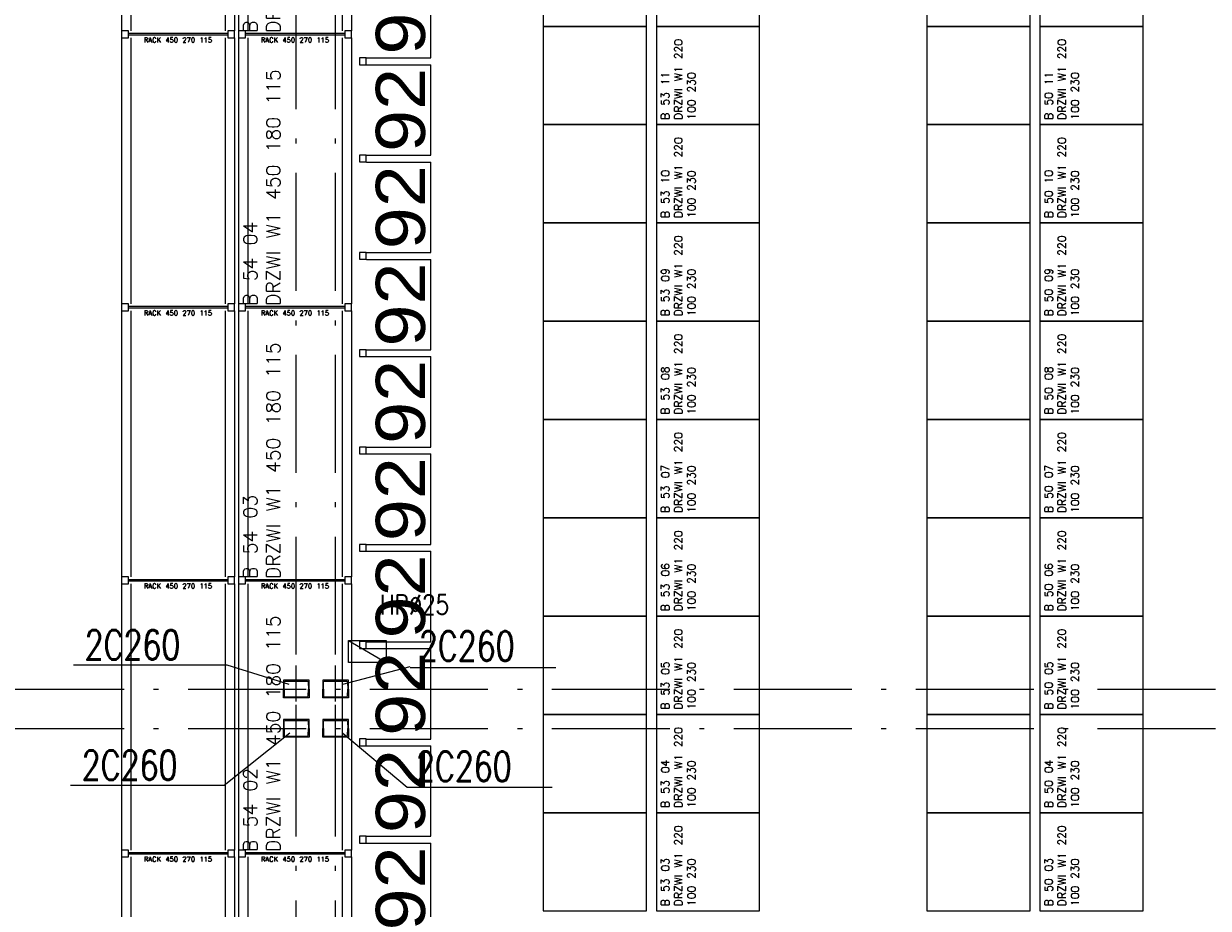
# Model space of a CAD drawing. Extents: x 153948 to 285449, y -89387 to -60195.
# Tile 37 of 101: x 253843 to 255048, y -80463 to -79563. Entities that reach past the tile are written whole.
import ezdxf
from ezdxf.enums import TextEntityAlignment as Align

# ---------------------------------------------------------------- set-up
doc = ezdxf.new("R2010")
doc.units = 0
doc.header["$LTSCALE"] = 100
doc.header["$MEASUREMENT"] = 0
doc.header["$PDMODE"] = 1
doc.linetypes.add('ACAD_ISO10W100', pattern=[18.5, 12, -3, 0.5, -3])
doc.layers.get('0').update_dxf_attribs({"linetype": 'CONTINUOUS'})
doc.layers.get('DEFPOINTS').update_dxf_attribs({"linetype": 'CONTINUOUS'})
for name, color, linetype in [('1', 2, 'CONTINUOUS'), ('A-ARM', 2, 'CONTINUOUS'), ('G DRZWI 220', 5, 'CONTINUOUS'), ('K-STA', 2, 'CONTINUOUS'), ('OSIE', 8, 'ACAD_ISO10W100'), ('R-----OP', 2, 'CONTINUOUS'), ('R450', 1, 'CONTINUOUS'), ('RS Minimasa VBA', 7, 'CONTINUOUS'), ('RS REGAŁY', 7, 'CONTINUOUS'), ('TEXT', 11, 'CONTINUOUS')]:
    doc.layers.add(name, color=color, linetype=linetype)
doc.styles.add('arial', font='arial.ttf', dxfattribs={"width": 1.1})
doc.styles.add('DYBY-NORMALNY-0-8-N', font='ROMANS.SHX', dxfattribs={"width": 0.8})
doc.styles.get("Standard").update_dxf_attribs({"font": 'txt.shx'})
doc.styles.add('TXT3', font='SIMPLEX.SHX', dxfattribs={"width": 0.75, "height": 40})
doc.dimstyles.new('srodek', dxfattribs={"dimscale": 100, "dimtxt": 0.5, "dimasz": 0.002, "dimexe": 0, "dimexo": 0, "dimgap": 0.05, "dimtad": 1, "dimjust": 2, "dimrnd": 0.5, "dimzin": 12, "dimtxsty": 'arial', "dimblk": 'ARCHTICK', "dimcen": 0.002, "dimclrt": 7, "dimazin": 0, "dimtfac": 1, "dimtix": 1, "dimtofl": 0, "dimtmove": 2, "dimatfit": 3, "dimldrblk": 'DOT', "dimfxl": 1, "dimtolj": 1, "dimtzin": 0, "dimarcsym": 0})

# ---------------------------------------------------------------- blocks, each defined once
blk = doc.blocks.new('SC260X2')
at = {"layer": '1'}
for points in [[(-13, 9), (-13, 0), (-12.4, 0), (-12.1, 7, -0.401015), (-11.1, 7.9), (11.1, 7.9, -0.401015), (12.1, 7), (12.4, 0), (13, 0), (13, 9)], [(-13, -9), (-13, 0), (-12.4, 0), (-12.1, -7, 0.401015), (-11.1, -7.9), (11.1, -7.9, 0.401015), (12.1, -7), (12.4, 0), (13, 0), (13, -9)]]:
    blk.add_lwpolyline(points, format="xyb", close=True, dxfattribs=at)
blk = doc.blocks.new('_ARCHTICK')
at = {"color": 0, "linetype": 'ByBlock', "const_width": 0.15}
blk.add_lwpolyline([(-0.5, -0.5), (0.5, 0.5)], dxfattribs=at)
blk = doc.blocks.new('*D785')
at = {"layer": 'DEFPOINTS', "color": 0, "transparency": 16777216}
for p in [(254191.7, -80396.4), (254257.3, -80396.4), (254191.7, -80488.4)]:
    blk.add_point(p, dxfattribs=at)
at = {"layer": 'R450', "color": 0, "lineweight": -2, "transparency": 16777216}
for p, q in [((254191.7, -80396.4), (254257.3, -80396.4)), ((254257.3, -80488.4), (254257.3, -80396.4)), ((254191.7, -80488.4), (254257.3, -80488.4))]:
    blk.add_line(p, q, dxfattribs=at)
at = {"layer": 'R450', "color": 0, "lineweight": -2, "transparency": 16777216, "xscale": 0.2, "yscale": 0.2, "zscale": 0.2}
for p, rotation in [((254257.3, -80396.4), 90), ((254257.3, -80488.4), 270)]:
    blk.add_blockref('_ARCHTICK', p, dxfattribs=dict(at, rotation=rotation))
at = {"layer": 'R450', "color": 7, "transparency": 16777216, "insert": (254226.7, -80442.4), "char_height": 50, "attachment_point": 5, "rotation": 90, "style": 'arial'}
blk.add_mtext('\\A1;92', dxfattribs=at)
blk = doc.blocks.new('_Dot')
at = {"color": 0, "linetype": 'ByBlock', "lineweight": -2}
blk.add_line((-0.5, 0), (-1, 0), dxfattribs=at)
at = {"color": 0, "linetype": 'ByBlock', "const_width": 0.5}
blk.add_lwpolyline([(-0.25, 0, 1), (0.25, 0, 1)], format="xyb", close=True, dxfattribs=at)
blk = doc.blocks.new('*D786')
at = {"layer": 'DEFPOINTS', "color": 0, "transparency": 16777216}
for p in [(254191.7, -80297.4), (254257.3, -80297.4), (254191.7, -80389.4)]:
    blk.add_point(p, dxfattribs=at)
at = {"layer": 'R450', "color": 0, "lineweight": -2, "transparency": 16777216}
for p, q in [((254191.7, -80297.4), (254257.3, -80297.4)), ((254257.3, -80389.4), (254257.3, -80297.4)), ((254191.7, -80389.4), (254257.3, -80389.4))]:
    blk.add_line(p, q, dxfattribs=at)
at = {"layer": 'R450', "color": 0, "lineweight": -2, "transparency": 16777216, "xscale": 0.2, "yscale": 0.2, "zscale": 0.2}
for p, rotation in [((254257.3, -80297.4), 90), ((254257.3, -80389.4), 270)]:
    blk.add_blockref('_ARCHTICK', p, dxfattribs=dict(at, rotation=rotation))
at = {"layer": 'R450', "color": 7, "transparency": 16777216, "insert": (254226.7, -80343.4), "char_height": 50, "attachment_point": 5, "rotation": 90, "style": 'arial'}
blk.add_mtext('\\A1;92', dxfattribs=at)
blk = doc.blocks.new('*D787')
at = {"layer": 'DEFPOINTS', "color": 0, "transparency": 16777216}
for p in [(254191.7, -80198.4), (254257.3, -80198.4), (254191.7, -80290.4)]:
    blk.add_point(p, dxfattribs=at)
at = {"layer": 'R450', "color": 0, "lineweight": -2, "transparency": 16777216}
for p, q in [((254191.7, -80198.4), (254257.3, -80198.4)), ((254257.3, -80290.4), (254257.3, -80198.4)), ((254191.7, -80290.4), (254257.3, -80290.4))]:
    blk.add_line(p, q, dxfattribs=at)
at = {"layer": 'R450', "color": 0, "lineweight": -2, "transparency": 16777216, "xscale": 0.2, "yscale": 0.2, "zscale": 0.2}
for p, rotation in [((254257.3, -80198.4), 90), ((254257.3, -80290.4), 270)]:
    blk.add_blockref('_ARCHTICK', p, dxfattribs=dict(at, rotation=rotation))
at = {"layer": 'R450', "color": 7, "transparency": 16777216, "insert": (254226.7, -80244.4), "char_height": 50, "attachment_point": 5, "rotation": 90, "style": 'arial'}
blk.add_mtext('\\A1;92', dxfattribs=at)
blk = doc.blocks.new('*D788')
at = {"layer": 'DEFPOINTS', "color": 0, "transparency": 16777216}
for p in [(254191.7, -80099.4), (254257.3, -80099.4), (254191.7, -80191.4)]:
    blk.add_point(p, dxfattribs=at)
at = {"layer": 'R450', "color": 0, "lineweight": -2, "transparency": 16777216}
for p, q in [((254191.7, -80099.4), (254257.3, -80099.4)), ((254257.3, -80191.4), (254257.3, -80099.4)), ((254191.7, -80191.4), (254257.3, -80191.4))]:
    blk.add_line(p, q, dxfattribs=at)
at = {"layer": 'R450', "color": 0, "lineweight": -2, "transparency": 16777216, "xscale": 0.2, "yscale": 0.2, "zscale": 0.2}
for p, rotation in [((254257.3, -80099.4), 90), ((254257.3, -80191.4), 270)]:
    blk.add_blockref('_ARCHTICK', p, dxfattribs=dict(at, rotation=rotation))
at = {"layer": 'R450', "color": 7, "transparency": 16777216, "insert": (254226.7, -80145.4), "char_height": 50, "attachment_point": 5, "rotation": 90, "style": 'arial'}
blk.add_mtext('\\A1;92', dxfattribs=at)
blk = doc.blocks.new('*D789')
at = {"layer": 'DEFPOINTS', "color": 0, "transparency": 16777216}
for p in [(254191.7, -80000.4), (254257.3, -80000.4), (254191.7, -80092.4)]:
    blk.add_point(p, dxfattribs=at)
at = {"layer": 'R450', "color": 0, "lineweight": -2, "transparency": 16777216}
for p, q in [((254191.7, -80000.4), (254257.3, -80000.4)), ((254257.3, -80092.4), (254257.3, -80000.4)), ((254191.7, -80092.4), (254257.3, -80092.4))]:
    blk.add_line(p, q, dxfattribs=at)
at = {"layer": 'R450', "color": 0, "lineweight": -2, "transparency": 16777216, "xscale": 0.2, "yscale": 0.2, "zscale": 0.2}
for p, rotation in [((254257.3, -80000.4), 90), ((254257.3, -80092.4), 270)]:
    blk.add_blockref('_ARCHTICK', p, dxfattribs=dict(at, rotation=rotation))
at = {"layer": 'R450', "color": 7, "transparency": 16777216, "insert": (254226.7, -80046.4), "char_height": 50, "attachment_point": 5, "rotation": 90, "style": 'arial'}
blk.add_mtext('\\A1;92', dxfattribs=at)
blk = doc.blocks.new('*D790')
at = {"layer": 'DEFPOINTS', "color": 0, "transparency": 16777216}
for p in [(254191.7, -79901.4), (254257.3, -79901.4), (254191.7, -79993.4)]:
    blk.add_point(p, dxfattribs=at)
at = {"layer": 'R450', "color": 0, "lineweight": -2, "transparency": 16777216}
for p, q in [((254191.7, -79901.4), (254257.3, -79901.4)), ((254257.3, -79993.4), (254257.3, -79901.4)), ((254191.7, -79993.4), (254257.3, -79993.4))]:
    blk.add_line(p, q, dxfattribs=at)
at = {"layer": 'R450', "color": 0, "lineweight": -2, "transparency": 16777216, "xscale": 0.2, "yscale": 0.2, "zscale": 0.2}
for p, rotation in [((254257.3, -79901.4), 90), ((254257.3, -79993.4), 270)]:
    blk.add_blockref('_ARCHTICK', p, dxfattribs=dict(at, rotation=rotation))
at = {"layer": 'R450', "color": 7, "transparency": 16777216, "insert": (254226.7, -79947.4), "char_height": 50, "attachment_point": 5, "rotation": 90, "style": 'arial'}
blk.add_mtext('\\A1;92', dxfattribs=at)
blk = doc.blocks.new('*D791')
at = {"layer": 'DEFPOINTS', "color": 0, "transparency": 16777216}
for p in [(254191.7, -79802.4), (254257.3, -79802.4), (254191.7, -79894.4)]:
    blk.add_point(p, dxfattribs=at)
at = {"layer": 'R450', "color": 0, "lineweight": -2, "transparency": 16777216}
for p, q in [((254191.7, -79802.4), (254257.3, -79802.4)), ((254257.3, -79894.4), (254257.3, -79802.4)), ((254191.7, -79894.4), (254257.3, -79894.4))]:
    blk.add_line(p, q, dxfattribs=at)
at = {"layer": 'R450', "color": 0, "lineweight": -2, "transparency": 16777216, "xscale": 0.2, "yscale": 0.2, "zscale": 0.2}
for p, rotation in [((254257.3, -79802.4), 90), ((254257.3, -79894.4), 270)]:
    blk.add_blockref('_ARCHTICK', p, dxfattribs=dict(at, rotation=rotation))
at = {"layer": 'R450', "color": 7, "transparency": 16777216, "insert": (254226.7, -79848.4), "char_height": 50, "attachment_point": 5, "rotation": 90, "style": 'arial'}
blk.add_mtext('\\A1;92', dxfattribs=at)
blk = doc.blocks.new('*D792')
at = {"layer": 'DEFPOINTS', "color": 0, "transparency": 16777216}
for p in [(254191.7, -79703.4), (254257.3, -79703.4), (254191.7, -79795.4)]:
    blk.add_point(p, dxfattribs=at)
at = {"layer": 'R450', "color": 0, "lineweight": -2, "transparency": 16777216}
for p, q in [((254191.7, -79703.4), (254257.3, -79703.4)), ((254257.3, -79795.4), (254257.3, -79703.4)), ((254191.7, -79795.4), (254257.3, -79795.4))]:
    blk.add_line(p, q, dxfattribs=at)
at = {"layer": 'R450', "color": 0, "lineweight": -2, "transparency": 16777216, "xscale": 0.2, "yscale": 0.2, "zscale": 0.2}
for p, rotation in [((254257.3, -79703.4), 90), ((254257.3, -79795.4), 270)]:
    blk.add_blockref('_ARCHTICK', p, dxfattribs=dict(at, rotation=rotation))
at = {"layer": 'R450', "color": 7, "transparency": 16777216, "insert": (254226.7, -79749.4), "char_height": 50, "attachment_point": 5, "rotation": 90, "style": 'arial'}
blk.add_mtext('\\A1;92', dxfattribs=at)
blk = doc.blocks.new('*D793')
at = {"layer": 'DEFPOINTS', "color": 0, "transparency": 16777216}
for p in [(254191.7, -79604.4), (254257.3, -79604.4), (254191.7, -79696.4)]:
    blk.add_point(p, dxfattribs=at)
at = {"layer": 'R450', "color": 0, "lineweight": -2, "transparency": 16777216}
for p, q in [((254191.7, -79604.4), (254257.3, -79604.4)), ((254257.3, -79696.4), (254257.3, -79604.4)), ((254191.7, -79696.4), (254257.3, -79696.4))]:
    blk.add_line(p, q, dxfattribs=at)
at = {"layer": 'R450', "color": 0, "lineweight": -2, "transparency": 16777216, "xscale": 0.2, "yscale": 0.2, "zscale": 0.2}
for p, rotation in [((254257.3, -79604.4), 90), ((254257.3, -79696.4), 270)]:
    blk.add_blockref('_ARCHTICK', p, dxfattribs=dict(at, rotation=rotation))
at = {"layer": 'R450', "color": 7, "transparency": 16777216, "insert": (254226.7, -79650.4), "char_height": 50, "attachment_point": 5, "rotation": 90, "style": 'arial'}
blk.add_mtext('\\A1;92', dxfattribs=at)
blk = doc.blocks.new('*D794')
at = {"layer": 'DEFPOINTS', "color": 0, "transparency": 16777216}
for p in [(254191.7, -79505.4), (254257.3, -79505.4), (254191.7, -79597.4)]:
    blk.add_point(p, dxfattribs=at)
at = {"layer": 'R450', "color": 0, "lineweight": -2, "transparency": 16777216}
for p, q in [((254191.7, -79505.4), (254257.3, -79505.4)), ((254257.3, -79597.4), (254257.3, -79505.4)), ((254191.7, -79597.4), (254257.3, -79597.4))]:
    blk.add_line(p, q, dxfattribs=at)
at = {"layer": 'R450', "color": 0, "lineweight": -2, "transparency": 16777216, "xscale": 0.2, "yscale": 0.2, "zscale": 0.2}
for p, rotation in [((254257.3, -79505.4), 90), ((254257.3, -79597.4), 270)]:
    blk.add_blockref('_ARCHTICK', p, dxfattribs=dict(at, rotation=rotation))
at = {"layer": 'R450', "color": 7, "transparency": 16777216, "insert": (254226.7, -79551.4), "char_height": 50, "attachment_point": 5, "rotation": 90, "style": 'arial'}
blk.add_mtext('\\A1;92', dxfattribs=at)
blk = doc.blocks.new('RACK 450 270 115')
at = {"color": 1}
for p, q in [((7, 115), (277.8, 115)), ((2.75, 108), (2.75, 7)), ((4.25, 108), (4.25, 7)), ((7, 105.5), (277.8, 105.5)), ((7, 9.5), (277.8, 9.5)), ((7, 0), (277.8, 0))]:
    blk.add_line(p, q, dxfattribs=at)
for points in [[(0, 108), (7, 108), (7, 115), (0, 115)], [(0, 0), (7, 0), (7, 7), (0, 7)]]:
    blk.add_lwpolyline(points, close=True, dxfattribs=at)
at = {"color": 1, "insert": (9.25, 57.5), "char_height": 5, "width": 101, "attachment_point": 5, "rotation": 90}
blk.add_mtext('RACK 450 270 115', dxfattribs=at)

msp = doc.modelspace()

# ---------------------------------------------------------------- linework, layer by layer
at = {"color": 3}
for points in [[(254866.68, -79565.37), (254866.68, -79465.37), (254761.68, -79465.37), (254761.68, -79565.37)], [(254866.68, -79565.37), (254866.68, -79465.37), (254761.68, -79465.37), (254761.68, -79565.37)], [(254981.68, -79565.37), (254981.68, -79465.37), (254876.68, -79465.37), (254876.68, -79565.37)], [(254866.68, -79665.37), (254866.68, -79565.37), (254761.68, -79565.37), (254761.68, -79665.37)], [(254866.68, -79665.37), (254866.68, -79565.37), (254761.68, -79565.37), (254761.68, -79665.37)], [(254981.68, -79665.37), (254981.68, -79565.37), (254876.68, -79565.37), (254876.68, -79665.37)], [(254981.68, -79665.37), (254981.68, -79565.37), (254876.68, -79565.37), (254876.68, -79665.37)], [(254866.68, -79765.37), (254866.68, -79665.37), (254761.68, -79665.37), (254761.68, -79765.37)], [(254866.68, -79765.37), (254866.68, -79665.37), (254761.68, -79665.37), (254761.68, -79765.37)], [(254981.68, -79765.37), (254981.68, -79665.37), (254876.68, -79665.37), (254876.68, -79765.37)], [(254981.68, -79765.37), (254981.68, -79665.37), (254876.68, -79665.37), (254876.68, -79765.37)], [(254866.68, -79865.37), (254866.68, -79765.37), (254761.68, -79765.37), (254761.68, -79865.37)], [(254866.68, -79865.37), (254866.68, -79765.37), (254761.68, -79765.37), (254761.68, -79865.37)], [(254981.68, -79865.37), (254981.68, -79765.37), (254876.68, -79765.37), (254876.68, -79865.37)], [(254981.68, -79865.37), (254981.68, -79765.37), (254876.68, -79765.37), (254876.68, -79865.37)], [(254866.68, -79965.37), (254866.68, -79865.37), (254761.68, -79865.37), (254761.68, -79965.37)], [(254866.68, -79965.37), (254866.68, -79865.37), (254761.68, -79865.37), (254761.68, -79965.37)], [(254981.68, -79965.37), (254981.68, -79865.37), (254876.68, -79865.37), (254876.68, -79965.37)], [(254981.68, -79965.37), (254981.68, -79865.37), (254876.68, -79865.37), (254876.68, -79965.37)], [(254866.68, -80065.37), (254866.68, -79965.37), (254761.68, -79965.37), (254761.68, -80065.37)], [(254866.68, -80065.37), (254866.68, -79965.37), (254761.68, -79965.37), (254761.68, -80065.37)], [(254981.68, -80065.37), (254981.68, -79965.37), (254876.68, -79965.37), (254876.68, -80065.37)], [(254981.68, -80065.37), (254981.68, -79965.37), (254876.68, -79965.37), (254876.68, -80065.37)], [(254866.68, -80165.37), (254866.68, -80065.37), (254761.68, -80065.37), (254761.68, -80165.37)], [(254866.68, -80165.37), (254866.68, -80065.37), (254761.68, -80065.37), (254761.68, -80165.37)], [(254981.68, -80165.37), (254981.68, -80065.37), (254876.68, -80065.37), (254876.68, -80165.37)], [(254981.68, -80165.37), (254981.68, -80065.37), (254876.68, -80065.37), (254876.68, -80165.37)], [(254866.68, -80265.37), (254866.68, -80165.37), (254761.68, -80165.37), (254761.68, -80265.37)], [(254866.68, -80265.37), (254866.68, -80165.37), (254761.68, -80165.37), (254761.68, -80265.37)], [(254981.68, -80265.37), (254981.68, -80165.37), (254876.68, -80165.37), (254876.68, -80265.37)], [(254981.68, -80265.37), (254981.68, -80165.37), (254876.68, -80165.37), (254876.68, -80265.37)], [(254866.68, -80365.37), (254866.68, -80265.37), (254761.68, -80265.37), (254761.68, -80365.37)], [(254866.68, -80365.37), (254866.68, -80265.37), (254761.68, -80265.37), (254761.68, -80365.37)], [(254981.68, -80365.37), (254981.68, -80265.37), (254876.68, -80265.37), (254876.68, -80365.37)], [(254981.68, -80365.37), (254981.68, -80265.37), (254876.68, -80265.37), (254876.68, -80365.37)], [(254866.68, -80465.37), (254866.68, -80365.37), (254761.68, -80365.37), (254761.68, -80465.37)], [(254866.68, -80465.37), (254866.68, -80365.37), (254761.68, -80365.37), (254761.68, -80465.37)], [(254981.68, -80465.37), (254981.68, -80365.37), (254876.68, -80365.37), (254876.68, -80465.37)], [(254981.68, -80465.37), (254981.68, -80365.37), (254876.68, -80365.37), (254876.68, -80465.37)]]:
    msp.add_lwpolyline(points, close=True, dxfattribs=at)
at = {"layer": 'A-ARM'}
msp.add_line((254173.6, -80190.18), (254211.92, -80212.68), dxfattribs=at)
msp.add_lwpolyline([(254173.6, -80212.68), (254173.6, -80190.18), (254211.92, -80190.18), (254211.92, -80212.68)], close=True, dxfattribs=at)
at = {"layer": 'G DRZWI 220'}
for points in [[(254476.68, -79565.37), (254476.68, -79465.37), (254371.68, -79465.37), (254371.68, -79565.37)], [(254476.68, -79565.37), (254476.68, -79465.37), (254371.68, -79465.37), (254371.68, -79565.37)], [(254591.68, -79565.37), (254591.68, -79465.37), (254486.68, -79465.37), (254486.68, -79565.37)], [(254476.68, -79665.37), (254476.68, -79565.37), (254371.68, -79565.37), (254371.68, -79665.37)], [(254476.68, -79665.37), (254476.68, -79565.37), (254371.68, -79565.37), (254371.68, -79665.37)], [(254591.68, -79665.37), (254591.68, -79565.37), (254486.68, -79565.37), (254486.68, -79665.37)], [(254591.68, -79665.37), (254591.68, -79565.37), (254486.68, -79565.37), (254486.68, -79665.37)], [(254476.68, -79765.37), (254476.68, -79665.37), (254371.68, -79665.37), (254371.68, -79765.37)], [(254476.68, -79765.37), (254476.68, -79665.37), (254371.68, -79665.37), (254371.68, -79765.37)], [(254591.68, -79765.37), (254591.68, -79665.37), (254486.68, -79665.37), (254486.68, -79765.37)], [(254591.68, -79765.37), (254591.68, -79665.37), (254486.68, -79665.37), (254486.68, -79765.37)], [(254476.68, -79865.37), (254476.68, -79765.37), (254371.68, -79765.37), (254371.68, -79865.37)], [(254476.68, -79865.37), (254476.68, -79765.37), (254371.68, -79765.37), (254371.68, -79865.37)], [(254591.68, -79865.37), (254591.68, -79765.37), (254486.68, -79765.37), (254486.68, -79865.37)], [(254591.68, -79865.37), (254591.68, -79765.37), (254486.68, -79765.37), (254486.68, -79865.37)], [(254476.68, -79965.37), (254476.68, -79865.37), (254371.68, -79865.37), (254371.68, -79965.37)], [(254476.68, -79965.37), (254476.68, -79865.37), (254371.68, -79865.37), (254371.68, -79965.37)], [(254591.68, -79965.37), (254591.68, -79865.37), (254486.68, -79865.37), (254486.68, -79965.37)], [(254591.68, -79965.37), (254591.68, -79865.37), (254486.68, -79865.37), (254486.68, -79965.37)], [(254476.68, -80065.37), (254476.68, -79965.37), (254371.68, -79965.37), (254371.68, -80065.37)], [(254476.68, -80065.37), (254476.68, -79965.37), (254371.68, -79965.37), (254371.68, -80065.37)], [(254591.68, -80065.37), (254591.68, -79965.37), (254486.68, -79965.37), (254486.68, -80065.37)], [(254591.68, -80065.37), (254591.68, -79965.37), (254486.68, -79965.37), (254486.68, -80065.37)], [(254476.68, -80165.37), (254476.68, -80065.37), (254371.68, -80065.37), (254371.68, -80165.37)], [(254476.68, -80165.37), (254476.68, -80065.37), (254371.68, -80065.37), (254371.68, -80165.37)], [(254591.68, -80165.37), (254591.68, -80065.37), (254486.68, -80065.37), (254486.68, -80165.37)], [(254591.68, -80165.37), (254591.68, -80065.37), (254486.68, -80065.37), (254486.68, -80165.37)], [(254476.68, -80265.37), (254476.68, -80165.37), (254371.68, -80165.37), (254371.68, -80265.37)], [(254476.68, -80265.37), (254476.68, -80165.37), (254371.68, -80165.37), (254371.68, -80265.37)], [(254591.68, -80265.37), (254591.68, -80165.37), (254486.68, -80165.37), (254486.68, -80265.37)], [(254591.68, -80265.37), (254591.68, -80165.37), (254486.68, -80165.37), (254486.68, -80265.37)], [(254476.68, -80365.37), (254476.68, -80265.37), (254371.68, -80265.37), (254371.68, -80365.37)], [(254476.68, -80365.37), (254476.68, -80265.37), (254371.68, -80265.37), (254371.68, -80365.37)], [(254591.68, -80365.37), (254591.68, -80265.37), (254486.68, -80265.37), (254486.68, -80365.37)], [(254591.68, -80365.37), (254591.68, -80265.37), (254486.68, -80265.37), (254486.68, -80365.37)], [(254476.68, -80465.37), (254476.68, -80365.37), (254371.68, -80365.37), (254371.68, -80465.37)], [(254476.68, -80465.37), (254476.68, -80365.37), (254371.68, -80365.37), (254371.68, -80465.37)], [(254591.68, -80465.37), (254591.68, -80365.37), (254486.68, -80365.37), (254486.68, -80465.37)], [(254591.68, -80465.37), (254591.68, -80365.37), (254486.68, -80365.37), (254486.68, -80465.37)]]:
    msp.add_lwpolyline(points, close=True, dxfattribs=at)
at = {"layer": 'OSIE', "ltscale": 0.1}
for p, q in [((254120.4, -86679.55), (254120.4, -73374.65)), ((254160.4, -86679.55), (254160.4, -73374.65)), ((247720.4, -80239.55), (263229.19, -80239.55)), ((247720.4, -80279.55), (263229.19, -80279.55))]:
    msp.add_line(p, q, dxfattribs=at)
at = {"layer": 'OSIE', "ltscale": 0.5}
for p, q in [((254120.4, -80252.33), (254120.4, -80215.71)), ((254120.4, -80252.33), (254120.4, -80215.71)), ((254160.4, -80252.33), (254160.4, -80215.71)), ((254160.4, -80252.33), (254160.4, -80215.71)), ((254120.4, -80292.33), (254120.4, -80255.71)), ((254120.4, -80292.33), (254120.4, -80255.71)), ((254160.4, -80292.33), (254160.4, -80255.71)), ((254160.4, -80292.33), (254160.4, -80255.71))]:
    msp.add_line(p, q, dxfattribs=at)
at = {"layer": 'R450'}
for points in [[(254191.68, -79597.37), (254184.68, -79597.37), (254184.68, -79604.37), (254191.68, -79604.37)], [(254191.68, -79696.37), (254184.68, -79696.37), (254184.68, -79703.37), (254191.68, -79703.37)], [(254191.68, -79795.37), (254184.68, -79795.37), (254184.68, -79802.37), (254191.68, -79802.37)], [(254191.68, -79894.37), (254184.68, -79894.37), (254184.68, -79901.37), (254191.68, -79901.37)], [(254191.68, -79993.37), (254184.68, -79993.37), (254184.68, -80000.37), (254191.68, -80000.37)], [(254191.68, -80092.37), (254184.68, -80092.37), (254184.68, -80099.37), (254191.68, -80099.37)], [(254191.68, -80191.37), (254184.68, -80191.37), (254184.68, -80198.37), (254191.68, -80198.37)], [(254191.68, -80290.37), (254184.68, -80290.37), (254184.68, -80297.37), (254191.68, -80297.37)], [(254191.68, -80389.37), (254184.68, -80389.37), (254184.68, -80396.37), (254191.68, -80396.37)]]:
    msp.add_lwpolyline(points, close=True, dxfattribs=at)
at = {"layer": 'TEXT'}
for p, q in [((253893.79, -80215.09), (254049.98, -80215.09)), ((254049.98, -80215.09), (254112.9, -80234.55)), ((254167.9, -80234.55), (254236.2, -80216.8)), ((254236.2, -80217.79), (254384.56, -80217.79)), ((254046.99, -80337.53), (254113.86, -80284.05)), ((254167.9, -80284.55), (254233.22, -80339.23)), ((253890.8, -80337.53), (254046.99, -80337.53)), ((254233.22, -80339.23), (254380.58, -80339.23))]:
    msp.add_line(p, q, dxfattribs=at)

# ---------------------------------------------------------------- block references
at = {"layer": 'K-STA', "ltscale": 0.5}
for p in [(254120.4, -80239.55), (254160.4, -80239.55), (254120.4, -80279.55), (254160.4, -80279.55)]:
    msp.add_blockref('SC260X2', p, dxfattribs=at)
at = {"layer": 'RS REGAŁY', "rotation": 270}
for p in [(253942.68, -79292.17), (254061.68, -79292.17), (253942.68, -79569.97), (254061.68, -79569.97), (253942.68, -79847.77), (254061.68, -79847.77), (253942.68, -80125.57), (254061.68, -80125.57), (253942.68, -80403.37), (254061.68, -80403.37)]:
    msp.add_blockref('RACK 450 270 115', p, dxfattribs=at)

# ---------------------------------------------------------------- texts
at = {"layer": 'R-----OP', "color": 2, "style": 'DYBY-NORMALNY-0-8-N', "width": 0.8}
msp.add_text('HP%%c25', height=20, dxfattribs=at).set_placement((254240.55, -80153.58), align=Align.MIDDLE)
at = {"layer": 'RS Minimasa VBA', "attachment_point": 1, "rotation": 90}
for s, insert, char_height, width in [('B 54 05^M^JDRZWI W1 450 180 115', (254066.68, -79571.97), 14, 272.8), ('B 53 11^M^JDRZWI W1 220 100 230', (254491.68, -79660.37), 8, 95), ('B 50 11^M^JDRZWI W1 220 100 230', (254881.68, -79660.37), 8, 95), ('B 54 04^M^JDRZWI W1 450 180 115', (254066.68, -79849.77), 14, 272.8), ('B 53 10^M^JDRZWI W1 220 100 230', (254491.68, -79760.37), 8, 95), ('B 50 10^M^JDRZWI W1 220 100 230', (254881.68, -79760.37), 8, 95), ('B 53 09^M^JDRZWI W1 220 100 230', (254491.68, -79860.37), 8, 95), ('B 50 09^M^JDRZWI W1 220 100 230', (254881.68, -79860.37), 8, 95), ('B 53 08^M^JDRZWI W1 220 100 230', (254491.68, -79960.37), 8, 95), ('B 50 08^M^JDRZWI W1 220 100 230', (254881.68, -79960.37), 8, 95), ('B 54 03^M^JDRZWI W1 450 180 115', (254066.68, -80127.57), 14, 272.8), ('B 53 07^M^JDRZWI W1 220 100 230', (254491.68, -80060.37), 8, 95), ('B 50 07^M^JDRZWI W1 220 100 230', (254881.68, -80060.37), 8, 95), ('B 53 06^M^JDRZWI W1 220 100 230', (254491.68, -80160.37), 8, 95), ('B 50 06^M^JDRZWI W1 220 100 230', (254881.68, -80160.37), 8, 95), ('B 53 05^M^JDRZWI W1 220 100 230', (254491.68, -80260.37), 8, 95), ('B 50 05^M^JDRZWI W1 220 100 230', (254881.68, -80260.37), 8, 95), ('B 54 02^M^JDRZWI W1 450 180 115', (254066.68, -80405.37), 14, 272.8), ('B 53 04^M^JDRZWI W1 220 100 230', (254491.68, -80360.37), 8, 95), ('B 50 04^M^JDRZWI W1 220 100 230', (254881.68, -80360.37), 8, 95), ('B 53 03^M^JDRZWI W1 220 100 230', (254491.68, -80460.37), 8, 95), ('B 50 03^M^JDRZWI W1 220 100 230', (254881.68, -80460.37), 8, 95)]:
    msp.add_mtext(s, dxfattribs=dict(at, insert=insert, char_height=char_height, width=width))
at = {"layer": 'TEXT', "style": 'TXT3', "width": 0.75}
for p in [(253905.23, -80209.63), (254245.16, -80210.82), (253902.25, -80332.06), (254242.18, -80333.26)]:
    msp.add_text('2C260', height=30, dxfattribs=at).set_placement(p)

# ---------------------------------------------------------------- dimensions: what is measured, and where the dimension line sits
at = {"layer": 'R450'}
for base, p1, p2, picture, middle in [((254257.26, -79505.37), (254191.68, -79597.37), (254191.68, -79505.37), '*D794', (254226.74, -79551.37)), ((254257.26, -79604.37), (254191.68, -79696.37), (254191.68, -79604.37), '*D793', (254226.74, -79650.37)), ((254257.26, -79703.37), (254191.68, -79795.37), (254191.68, -79703.37), '*D792', (254226.74, -79749.37)), ((254257.26, -79802.37), (254191.68, -79894.37), (254191.68, -79802.37), '*D791', (254226.74, -79848.37)), ((254257.26, -79901.37), (254191.68, -79993.37), (254191.68, -79901.37), '*D790', (254226.74, -79947.37)), ((254257.26, -80000.37), (254191.68, -80092.37), (254191.68, -80000.37), '*D789', (254226.74, -80046.37)), ((254257.26, -80099.37), (254191.68, -80191.37), (254191.68, -80099.37), '*D788', (254226.74, -80145.37)), ((254257.26, -80198.37), (254191.68, -80290.37), (254191.68, -80198.37), '*D787', (254226.74, -80244.37)), ((254257.26, -80297.37), (254191.68, -80389.37), (254191.68, -80297.37), '*D786', (254226.74, -80343.37)), ((254257.26, -80396.37), (254191.68, -80488.37), (254191.68, -80396.37), '*D785', (254226.74, -80442.37))]:
    dim = msp.add_linear_dim(base=base, p1=p1, p2=p2, angle=90, dimstyle='srodek', override={"dimdec": 0, "dimrnd": 0, "dimtdec": 0, "dimfxl": 24, "dimfxlon": 1}, dxfattribs=at)
    dim.commit()
    dim.dimension.update_dxf_attribs({"geometry": picture, "text_midpoint": middle})

doc.saveas('drawing.dxf')
